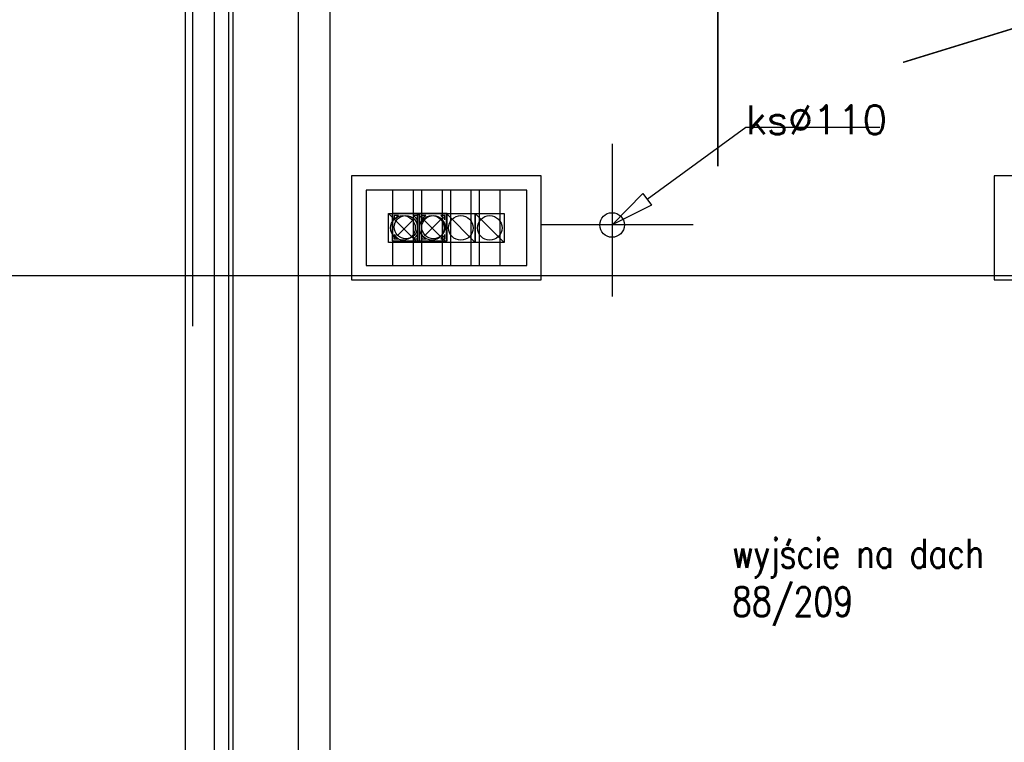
# Model space of a CAD drawing. Header units: centimetres. Extents: x -92429 to 178773, y 2337 to 428125.
# Tile 7 of 138: x 161864 to 162544, y 8335 to 8834. Entities that reach past the tile are written whole.
import ezdxf

# ---------------------------------------------------------------- set-up
doc = ezdxf.new("R2010")
doc.units = ezdxf.units.CM
doc.header["$LTSCALE"] = 50
for name, pattern in [('Dach_Ist$0$DASHDOT2', [12.7, 6.35, -3.175, 0, -3.175]), ('Dach_Ist$0$HIDDEN', [9.525, 6.35, -3.175]), ('Dach_Ist$0$HIDDEN2', [4.7625, 3.175, -1.5875])]:
    doc.linetypes.add(name, pattern=pattern)
for name, color, linetype in [('Dach_Ist$0$ARCH_INFO_OPISY_IST', 15, 'Continuous'), ('Dach_Ist$0$ARCH_INFO_OSIE_IST', 179, 'Dach_Ist$0$DASHDOT2'), ('Dach_Ist$0$ARCH_INWENTARYZACJA', 6, 'Continuous'), ('Dach_Ist$0$ARCH_NIEWIDOK_IST', 8, 'Dach_Ist$0$HIDDEN'), ('Dach_Ist$0$ARCH_OTWORY_KOO_WENTYLACJA_IST', 220, 'Continuous'), ('Dach_Ist$0$ARCH_POMOCNICZE_IST', 8, 'Dach_Ist$0$HIDDEN2'), ('Dach_Ist$0$ARCH_PRZEKROJOWE_IST', 12, 'Continuous'), ('Dach_Ist$0$ARCH_WIDOK_IST', 251, 'Continuous')]:
    doc.layers.add(name, color=color, linetype=linetype)
doc.layers.add('Dach_Ist$0$RYSUNKOWE_NIEDRUK', color=6, linetype='Continuous', plot=False)
doc.styles.add('Dach_Ist$0$ROMANS-50-CM', font='romans.shx', dxfattribs={"width": 0.8, "height": 10})

msp = doc.modelspace()

# ---------------------------------------------------------------- linework, layer by layer
at = {"layer": 'Dach_Ist$0$ARCH_INFO_OPISY_IST', "color": 8, "ltscale": 0.5, "extrusion": (0.590557, -0.806996, 0), "elevation": 88816.66}
msp.add_lwpolyline([(136117.39, 2170), (136201.91, 2170)], dxfattribs=at)
at = {"layer": 'Dach_Ist$0$ARCH_INFO_OPISY_IST', "color": 8, "ltscale": 0.5, "extrusion": (0, 1, 0), "elevation": 8760.26}
msp.add_lwpolyline([(-162365.69, 2170), (-162458.16, 2170)], dxfattribs=at)
at = {"layer": 'Dach_Ist$0$ARCH_INFO_OPISY_IST', "color": 8, "ltscale": 0.5, "elevation": 2170}
msp.add_lwpolyline([(162300.44, 8706.31), (162273.27, 8692.62), (162294.53, 8714.38)], close=True, dxfattribs=at)
at = {"layer": 'Dach_Ist$0$ARCH_INFO_OSIE_IST', "color": 8, "ltscale": 10}
for p, q in [((162008.27, 10767.62, 2170), (162008.27, 3032.21, 2170)), ((162078.27, 10767.62, 2170), (162078.27, 2914.83, 2170)), ((161514.32, 8657.62, 2170), (163420.01, 8657.62, 2170))]:
    msp.add_line(p, q, dxfattribs=at)
at = {"layer": 'Dach_Ist$0$ARCH_NIEWIDOK_IST', "color": 8, "ltscale": 2, "elevation": 2170}
msp.add_lwpolyline([(161983.27, 9257.62), (161983.27, 7770.55), (161885.35, 7672.62), (161983.27, 7574.69), (161983.27, 7457.62)], dxfattribs=at)
at = {"layer": 'Dach_Ist$0$ARCH_NIEWIDOK_IST', "color": 8, "elevation": 2170}
msp.add_lwpolyline([(162214.27, 8664.62), (162214.27, 8716.62), (162103.27, 8716.62), (162103.27, 8664.62)], close=True, dxfattribs=at)
for points in [[(162121.77, 8664.62), (162121.77, 8716.62)], [(162135.77, 8716.62), (162135.77, 8664.62)], [(162141.77, 8664.62), (162141.77, 8716.62)], [(162155.77, 8716.62), (162155.77, 8664.62)], [(162161.77, 8664.62), (162161.77, 8716.62)], [(162175.77, 8716.62), (162175.77, 8664.62)], [(162181.77, 8664.62), (162181.77, 8716.62)], [(162195.77, 8716.62), (162195.77, 8664.62)]]:
    msp.add_lwpolyline(points, dxfattribs=at)
at = {"layer": 'Dach_Ist$0$ARCH_OTWORY_KOO_WENTYLACJA_IST', "color": 8}
for p, q in [((162118.77, 8700.62, 2170), (162138.77, 8680.62, 2170)), ((162125.12, 8685.47, 2170), (162136.43, 8696.78, 2170)), ((162138.77, 8700.62, 2170), (162158.77, 8680.62, 2170)), ((162144.12, 8685.47, 2170), (162155.43, 8696.78, 2170)), ((162158.77, 8700.62, 2170), (162178.77, 8680.62, 2170)), ((162178.77, 8700.62, 2170), (162198.77, 8680.62, 2170))]:
    msp.add_line(p, q, dxfattribs=at)
at = {"layer": 'Dach_Ist$0$ARCH_OTWORY_KOO_WENTYLACJA_IST', "color": 8, "elevation": 2170}
for points in [[(162138.77, 8700.62), (162138.77, 8680.62), (162118.77, 8680.62), (162118.77, 8700.62)], [(162121.27, 8681.62), (162140.27, 8681.62), (162140.27, 8700.62), (162121.27, 8700.62)], [(162158.77, 8700.62), (162158.77, 8680.62), (162138.77, 8680.62), (162138.77, 8700.62)], [(162140.27, 8681.62), (162159.27, 8681.62), (162159.27, 8700.62), (162140.27, 8700.62)], [(162178.77, 8700.62), (162178.77, 8680.62), (162158.77, 8680.62), (162158.77, 8700.62)], [(162198.77, 8700.62), (162198.77, 8680.62), (162178.77, 8680.62), (162178.77, 8700.62)]]:
    msp.add_lwpolyline(points, close=True, dxfattribs=at)
for points in [[(162125.65, 8699.12), (162122.77, 8699.12), (162122.77, 8696.25)], [(162138.77, 8696.25), (162138.77, 8699.12), (162135.9, 8699.12)], [(162144.65, 8699.12), (162141.77, 8699.12), (162141.77, 8696.25)], [(162157.77, 8696.25), (162157.77, 8699.12), (162154.9, 8699.12)], [(162122.77, 8686), (162122.77, 8683.12), (162125.65, 8683.12)], [(162135.9, 8683.12), (162138.77, 8683.12), (162138.77, 8686)], [(162141.77, 8686), (162141.77, 8683.12), (162144.65, 8683.12)], [(162154.9, 8683.12), (162157.77, 8683.12), (162157.77, 8686)]]:
    msp.add_lwpolyline(points, dxfattribs=at)
at = {"layer": 'Dach_Ist$0$ARCH_OTWORY_KOO_WENTYLACJA_IST', "color": 8}
for centre, radius in [((162128.77, 8690.62, 2170), 8.5), ((162130.77, 8691.12, 2170), 8), ((162148.77, 8690.62, 2170), 8.5), ((162149.77, 8691.12, 2170), 8), ((162168.77, 8690.62, 2170), 8.5), ((162188.77, 8690.62, 2170), 8.5)]:
    msp.add_circle(centre, radius, dxfattribs=at)
for centre, start, end in [((162130.77, 8691.12, 2170), 122.6369, 147.3631), ((162130.77, 8691.12, 2170), 32.6369, 57.3631), ((162149.77, 8691.12, 2170), 122.6369, 147.3631), ((162149.77, 8691.12, 2170), 32.6369, 57.3631), ((162130.77, 8691.12, 2170), 212.6369, 237.3631), ((162130.77, 8691.12, 2170), 302.6369, 327.3631), ((162149.77, 8691.12, 2170), 212.6369, 237.3631), ((162149.77, 8691.12, 2170), 302.6369, 327.3631)]:
    msp.add_arc(centre, 9.5, start, end, dxfattribs=at)
at = {"layer": 'Dach_Ist$0$ARCH_POMOCNICZE_IST', "color": 8}
for p, q in [((162273.27, 8748.65, 2170), (162273.27, 8643.27, 2170)), ((162329.3, 8692.62, 2170), (162223.93, 8692.62, 2170))]:
    msp.add_line(p, q, dxfattribs=at)
at = {"layer": 'Dach_Ist$0$ARCH_PRZEKROJOWE_IST', "color": 8, "ltscale": 4}
msp.add_circle((162273.27, 8692.62, 2170), 8.5, dxfattribs=at)
at = {"layer": 'Dach_Ist$0$ARCH_WIDOK_IST', "color": 8}
msp.add_line((162056.27, 10482.62, 2170), (162056.27, 3227.62, 2170), dxfattribs=at)
at = {"layer": 'Dach_Ist$0$ARCH_WIDOK_IST', "color": 8, "elevation": 2170}
for points in [[(161978.27, 9257.62), (161978.27, 7772.62), (161878.27, 7672.62), (161978.27, 7572.62), (161978.27, 7457.62)], [(161998.27, 9257.62), (161998.27, 7764.34), (161906.56, 7672.62), (161998.27, 7580.91), (161998.27, 7457.62)], [(162011.27, 9257.62), (162011.27, 7758.95), (161924.94, 7672.62), (162011.27, 7586.29), (162011.27, 7457.62)]]:
    msp.add_lwpolyline(points, dxfattribs=at)
for points in [[(162224.27, 8654.62), (162224.27, 8726.62), (162093.27, 8726.62), (162093.27, 8654.62)], [(162672.27, 8654.62), (162672.27, 8726.62), (162537.27, 8726.62), (162537.27, 8654.62)]]:
    msp.add_lwpolyline(points, close=True, dxfattribs=at)
at = {"layer": 'Dach_Ist$0$RYSUNKOWE_NIEDRUK', "color": 8, "const_width": 1, "elevation": 2170}
msp.add_lwpolyline([(162474.34, 8805), (162761.33, 8893.29), (162225.92, 8893.29), (162346.37, 8893.29), (162346.37, 8733.15), (162346.37, 13607.71), (162346.37, 13508.77), (162262.57, 13508.77), (162671.3, 13508.77), (162444.72, 13577.68)], dxfattribs=at)

# ---------------------------------------------------------------- texts
at = {"layer": 'Dach_Ist$0$ARCH_INFO_OPISY_IST', "color": 8, "insert": (162365.69, 8755.29, 2170), "char_height": 20, "width": 343.5922, "attachment_point": 7, "style": 'Dach_Ist$0$ROMANS-50-CM'}
msp.add_mtext('{\\W1;ks%%C110}', dxfattribs=at)
at = {"layer": 'Dach_Ist$0$ARCH_INWENTARYZACJA', "color": 8, "insert": (162356.15, 8475.67, 2170), "char_height": 20, "width": 192.1053, "attachment_point": 1, "style": 'Dach_Ist$0$ROMANS-50-CM'}
msp.add_mtext('wyjście na dach 88/209', dxfattribs=at)

doc.saveas('drawing.dxf')
